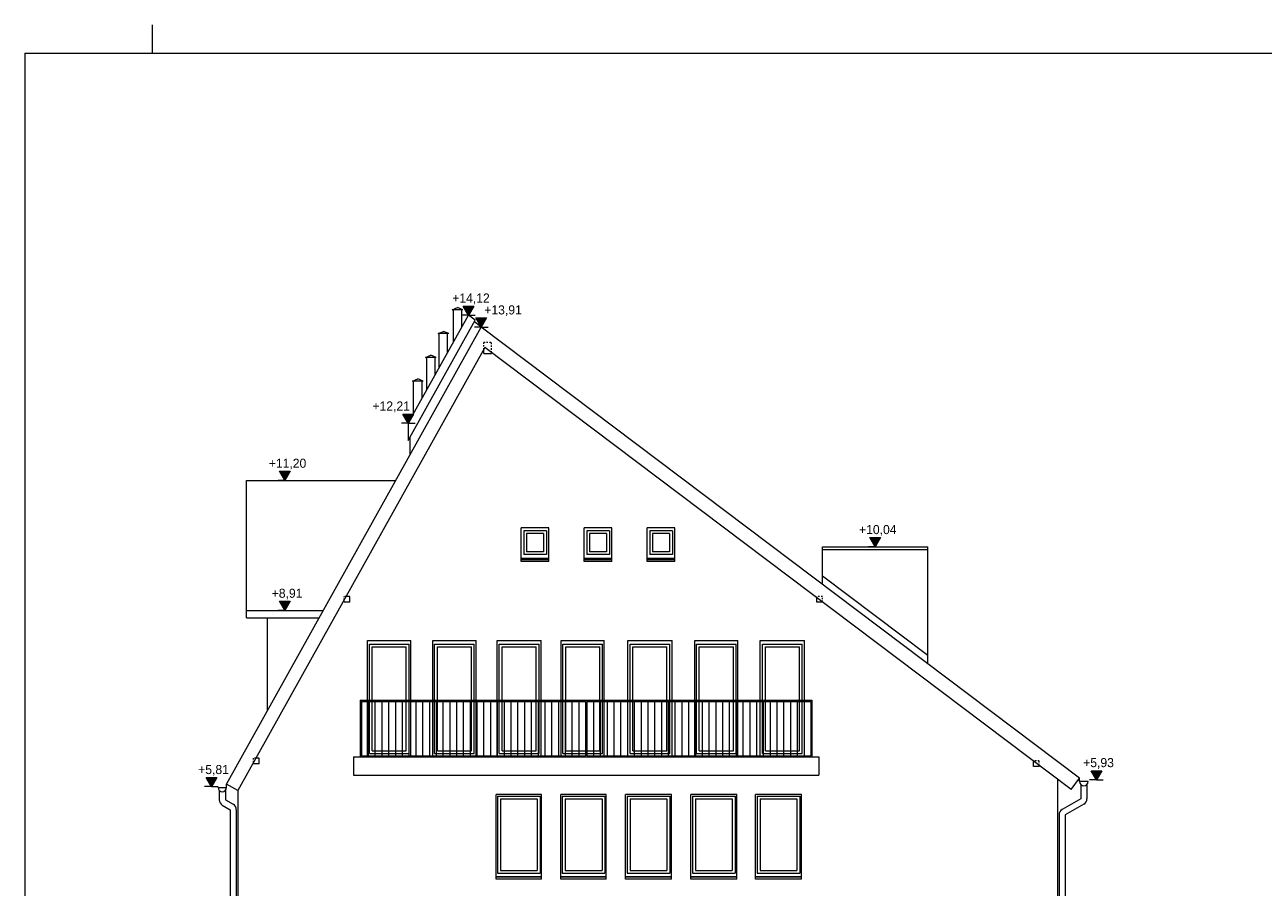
# Model space of a CAD drawing. Extents: x -510370 to -355890, y -22547 to 182180.
# Tile 5 of 256: x -453240 to -431414, y -8295 to 6903. Entities that reach past the tile are written whole.
import ezdxf

# ---------------------------------------------------------------- set-up
doc = ezdxf.new("R2010")
doc.units = 0
doc.header["$MEASUREMENT"] = 0
doc.linetypes.add('Hidden Line', pattern=[50, 25, -25])
for name, color, linetype, lineweight in [('ARCH TABELA_Nr_Pióra__21', 7, 'Continuous', 9), ('INWENT BALUSTRADY_Nr_Pióra__5', 7, 'Continuous', 13), ('INWENT DACH_Nr_Pióra__21', 7, 'Continuous', 9), ('INWENT KONST. DREWNIANA_Nr_Pióra__21', 7, 'Continuous', 9), ('INWENT RURY SPUSTOWE_Nr_Pióra__21', 7, 'Continuous', 9), ('INWENT WYMIARY_Nr_Pióra__21', 7, 'Continuous', 9), ('INWENT. OKNA_Nr_Pióra__5', 7, 'Continuous', 13), ('INWENT.ŚCIANY_Nr_Pióra__21', 7, 'Continuous', 9), ('Istniejące kominy_Nr_Pióra__21', 7, 'Continuous', 9)]:
    doc.layers.add(name, color=color, linetype=linetype, lineweight=lineweight)
doc.layers.add('INWENT WYMIARY', color=7, linetype='Continuous')
doc.styles.add('GENERATED_STYLE_1', font='txt')

# ---------------------------------------------------------------- blocks, each defined once
blk = doc.blocks.new('Wymiary_40', base_point=(-434353, -6401))
at = {"layer": 'INWENT WYMIARY_Nr_Pióra__21', "linetype": 'Continuous'}
blk.add_hatch(color=256, dxfattribs=at).paths.add_polyline_path([(-434353, -6401), (-434446, -6241), (-434260, -6241)], flags=0)
for p, q in [((-434353, -6401), (-434446, -6241)), ((-434446, -6241), (-434260, -6241)), ((-434260, -6241), (-434353, -6401)), ((-434353, -6401), (-434473, -6401)), ((-434353, -6401), (-434233, -6401))]:
    blk.add_line(p, q, dxfattribs=at)
at = {"layer": 'INWENT WYMIARY_Nr_Pióra__21', "insert": (-434587, -6209), "char_height": 160, "attachment_point": 7, "style": 'GENERATED_STYLE_1'}
blk.add_mtext('{+5,93}', dxfattribs=at)
blk = doc.blocks.new('Wymiary_41', base_point=(-449951, -6523))
at = {"layer": 'INWENT WYMIARY_Nr_Pióra__21', "linetype": 'Continuous'}
blk.add_hatch(color=256, dxfattribs=at).paths.add_polyline_path([(-449951, -6523), (-450044, -6363), (-449858, -6363)], flags=0)
for p, q in [((-449951, -6523), (-450071, -6523)), ((-449951, -6523), (-450044, -6363)), ((-450044, -6363), (-449858, -6363)), ((-449858, -6363), (-449951, -6523)), ((-449951, -6523), (-449831, -6523))]:
    blk.add_line(p, q, dxfattribs=at)
at = {"layer": 'INWENT WYMIARY_Nr_Pióra__21', "insert": (-450184, -6331), "char_height": 160, "attachment_point": 7, "style": 'GENERATED_STYLE_1'}
blk.add_mtext('{+5,81}', dxfattribs=at)
blk = doc.blocks.new('Wymiary_48', base_point=(-448655, -1126))
at = {"layer": 'INWENT WYMIARY_Nr_Pióra__21', "linetype": 'Continuous'}
blk.add_hatch(color=256, dxfattribs=at).paths.add_polyline_path([(-448655, -1126), (-448748, -966), (-448562, -966)], flags=0)
for p, q in [((-448655, -1126), (-448748, -966)), ((-448748, -966), (-448562, -966)), ((-448562, -966), (-448655, -1126)), ((-448655, -1126), (-448775, -1126)), ((-448655, -1126), (-448535, -1126))]:
    blk.add_line(p, q, dxfattribs=at)
at = {"layer": 'INWENT WYMIARY_Nr_Pióra__21', "insert": (-448939, -934), "char_height": 160, "attachment_point": 7, "style": 'GENERATED_STYLE_1'}
blk.add_mtext('{+11,20}', dxfattribs=at)
blk = doc.blocks.new('Wymiary_51', base_point=(-448655, -3416))
at = {"layer": 'INWENT WYMIARY_Nr_Pióra__21', "linetype": 'Continuous'}
blk.add_hatch(color=256, dxfattribs=at).paths.add_polyline_path([(-448655, -3416), (-448748, -3256), (-448562, -3256)], flags=0)
for p, q in [((-448655, -3416), (-448748, -3256)), ((-448748, -3256), (-448562, -3256)), ((-448562, -3256), (-448655, -3416)), ((-448655, -3416), (-448775, -3416)), ((-448655, -3416), (-448535, -3416))]:
    blk.add_line(p, q, dxfattribs=at)
at = {"layer": 'INWENT WYMIARY_Nr_Pióra__21', "insert": (-448888, -3224), "char_height": 160, "attachment_point": 7, "style": 'GENERATED_STYLE_1'}
blk.add_mtext('{+8,91}', dxfattribs=at)
blk = doc.blocks.new('Wymiary_52', base_point=(-445422, 1786))
at = {"layer": 'INWENT WYMIARY_Nr_Pióra__21', "linetype": 'Continuous'}
blk.add_hatch(color=256, dxfattribs=at).paths.add_polyline_path([(-445422, 1786), (-445515, 1946), (-445329, 1946)], flags=0)
for p, q in [((-445422, 1786), (-445542, 1786)), ((-445422, 1786), (-445515, 1946)), ((-445515, 1946), (-445329, 1946)), ((-445329, 1946), (-445422, 1786)), ((-445422, 1786), (-445302, 1786))]:
    blk.add_line(p, q, dxfattribs=at)
at = {"layer": 'INWENT WYMIARY_Nr_Pióra__21', "insert": (-445706, 1978), "char_height": 160, "attachment_point": 7, "style": 'GENERATED_STYLE_1'}
blk.add_mtext('{+14,12}', dxfattribs=at)
blk = doc.blocks.new('Wymiary_53', base_point=(-445195, 1577))
at = {"layer": 'INWENT WYMIARY_Nr_Pióra__21', "linetype": 'Continuous'}
blk.add_hatch(color=256, dxfattribs=at).paths.add_polyline_path([(-445195, 1577), (-445288, 1737), (-445102, 1737)], flags=0)
for p, q in [((-445195, 1577), (-445315, 1577)), ((-445195, 1577), (-445288, 1737)), ((-445288, 1737), (-445102, 1737)), ((-445102, 1737), (-445195, 1577)), ((-445195, 1577), (-445075, 1577))]:
    blk.add_line(p, q, dxfattribs=at)
at = {"layer": 'INWENT WYMIARY_Nr_Pióra__21', "insert": (-445141, 1769), "char_height": 160, "attachment_point": 7, "style": 'GENERATED_STYLE_1'}
blk.add_mtext('{+13,91}', dxfattribs=at)
blk = doc.blocks.new('Wymiary_54', base_point=(-446482, -117))
at = {"layer": 'INWENT WYMIARY_Nr_Pióra__21', "linetype": 'Continuous'}
blk.add_hatch(color=256, dxfattribs=at).paths.add_polyline_path([(-446482, -117), (-446575, 43), (-446389, 43)], flags=0)
for p, q in [((-446482, -117), (-446575, 43)), ((-446575, 43), (-446389, 43)), ((-446389, 43), (-446482, -117)), ((-446482, -117), (-446602, -117)), ((-446482, -117), (-446362, -117))]:
    blk.add_line(p, q, dxfattribs=at)
at = {"layer": 'INWENT WYMIARY_Nr_Pióra__21', "insert": (-447112, 75), "char_height": 160, "attachment_point": 7, "style": 'GENERATED_STYLE_1'}
blk.add_mtext('{+12,21}', dxfattribs=at)
blk = doc.blocks.new('Wymiary_84', base_point=(-438252, -2295))
at = {"layer": 'INWENT WYMIARY_Nr_Pióra__21', "linetype": 'Continuous'}
blk.add_hatch(color=256, dxfattribs=at).paths.add_polyline_path([(-438252, -2295), (-438345, -2135), (-438159, -2135)], flags=0)
for p, q in [((-438252, -2295), (-438345, -2135)), ((-438345, -2135), (-438159, -2135)), ((-438159, -2135), (-438252, -2295)), ((-438252, -2295), (-438372, -2295)), ((-438252, -2295), (-438132, -2295))]:
    blk.add_line(p, q, dxfattribs=at)
at = {"layer": 'INWENT WYMIARY_Nr_Pióra__21', "insert": (-438537, -2103), "char_height": 160, "attachment_point": 7, "style": 'GENERATED_STYLE_1'}
blk.add_mtext('{+10,04}', dxfattribs=at)

msp = doc.modelspace()

# ---------------------------------------------------------------- linework, layer by layer
at = {"layer": 'ARCH TABELA_Nr_Pióra__21', "linetype": 'Continuous'}
for p, q in [((-450989.9, 6402.6), (-450989.9, 6902.6)), ((-450989.9, 6402.6), (-450989.9, 6902.6)), ((-453239.9, 6402.6), (-412489.9, 6402.6)), ((-453239.9, 6402.6), (-453239.9, -22047.4))]:
    msp.add_line(p, q, dxfattribs=at)
at = {"layer": 'INWENT BALUSTRADY_Nr_Pióra__5', "linetype": 'Continuous'}
for p, q in [((-447327.2, -4999.6), (-439367.2, -4999.6)), ((-447327.2, -4999.6), (-447327.2, -5999.6)), ((-447307.2, -5019.6), (-443357.2, -5019.6)), ((-447307.2, -5019.6), (-447307.2, -5979.6)), ((-447187.5, -5019.6), (-447187.5, -5979.6)), ((-447067.8, -5019.6), (-447067.8, -5979.6)), ((-446948.1, -5019.6), (-446948.1, -5979.6)), ((-446828.4, -5019.6), (-446828.4, -5979.6)), ((-446708.7, -5019.6), (-446708.7, -5979.6)), ((-446589, -5019.6), (-446589, -5979.6)), ((-446469.3, -5019.6), (-446469.3, -5979.6)), ((-446349.6, -5019.6), (-446349.6, -5979.6)), ((-446229.9, -5019.6), (-446229.9, -5979.6)), ((-446110.2, -5019.6), (-446110.2, -5979.6)), ((-445990.5, -5019.6), (-445990.5, -5979.6)), ((-445870.8, -5019.6), (-445870.8, -5979.6)), ((-445751.1, -5019.6), (-445751.1, -5979.6)), ((-445631.5, -5019.6), (-445631.5, -5979.6)), ((-445511.8, -5019.6), (-445511.8, -5979.6)), ((-445392.1, -5019.6), (-445392.1, -5979.6)), ((-445272.4, -5019.6), (-445272.4, -5979.6)), ((-445152.7, -5019.6), (-445152.7, -5979.6)), ((-445033, -5019.6), (-445033, -5979.6)), ((-444913.3, -5019.6), (-444913.3, -5979.6)), ((-444793.6, -5019.6), (-444793.6, -5979.6)), ((-444673.9, -5019.6), (-444673.9, -5979.6)), ((-444554.2, -5019.6), (-444554.2, -5979.6)), ((-444434.5, -5019.6), (-444434.5, -5979.6)), ((-444314.8, -5019.6), (-444314.8, -5979.6)), ((-444195.1, -5019.6), (-444195.1, -5979.6)), ((-444075.4, -5019.6), (-444075.4, -5979.6)), ((-443955.7, -5019.6), (-443955.7, -5979.6)), ((-443836, -5019.6), (-443836, -5979.6)), ((-443716.3, -5019.6), (-443716.3, -5979.6)), ((-443596.6, -5019.6), (-443596.6, -5979.6)), ((-443476.9, -5019.6), (-443476.9, -5979.6)), ((-443357.2, -5019.6), (-443357.2, -5979.6)), ((-443337.2, -5019.6), (-443337.2, -5979.6)), ((-443337.2, -5019.6), (-439387.2, -5019.6)), ((-443217.5, -5019.6), (-443217.5, -5979.6)), ((-443097.8, -5019.6), (-443097.8, -5979.6)), ((-442978.1, -5019.6), (-442978.1, -5979.6)), ((-442858.4, -5019.6), (-442858.4, -5979.6)), ((-442738.7, -5019.6), (-442738.7, -5979.6)), ((-442619, -5019.6), (-442619, -5979.6)), ((-442499.3, -5019.6), (-442499.3, -5979.6)), ((-442379.6, -5019.6), (-442379.6, -5979.6)), ((-442259.9, -5019.6), (-442259.9, -5979.6)), ((-442140.2, -5019.6), (-442140.2, -5979.6)), ((-442020.5, -5019.6), (-442020.5, -5979.6)), ((-441900.8, -5019.6), (-441900.8, -5979.6)), ((-441781.1, -5019.6), (-441781.1, -5979.6)), ((-441661.5, -5019.6), (-441661.5, -5979.6)), ((-441541.8, -5019.6), (-441541.8, -5979.6)), ((-441422.1, -5019.6), (-441422.1, -5979.6)), ((-441302.4, -5019.6), (-441302.4, -5979.6)), ((-441182.7, -5019.6), (-441182.7, -5979.6)), ((-441063, -5019.6), (-441063, -5979.6)), ((-440943.3, -5019.6), (-440943.3, -5979.6)), ((-440823.6, -5019.6), (-440823.6, -5979.6)), ((-440703.9, -5019.6), (-440703.9, -5979.6)), ((-440584.2, -5019.6), (-440584.2, -5979.6)), ((-440464.5, -5019.6), (-440464.5, -5979.6)), ((-440344.8, -5019.6), (-440344.8, -5979.6)), ((-440225.1, -5019.6), (-440225.1, -5979.6)), ((-440105.4, -5019.6), (-440105.4, -5979.6)), ((-439985.7, -5019.6), (-439985.7, -5979.6)), ((-439866, -5019.6), (-439866, -5979.6)), ((-439746.3, -5019.6), (-439746.3, -5979.6)), ((-439626.6, -5019.6), (-439626.6, -5979.6)), ((-439506.9, -5019.6), (-439506.9, -5979.6)), ((-439387.2, -5019.6), (-439387.2, -5979.6)), ((-439367.2, -4999.6), (-439367.2, -5999.6)), ((-447327.2, -5999.6), (-439367.2, -5999.6)), ((-447307.2, -5979.6), (-443357.2, -5979.6)), ((-443337.2, -5979.6), (-439387.2, -5979.6))]:
    msp.add_line(p, q, dxfattribs=at)
at = {"layer": 'INWENT DACH_Nr_Pióra__21', "linetype": 'Continuous'}
for p, q in [((-446482.2, -117.1), (-445421.9, 1785.5)), ((-449683.4, -6477.5), (-445194.8, 1576.7)), ((-446482.2, -425.2), (-445300.9, 1694.4)), ((-434651.2, -6371.3), (-445194.8, 1576.7)), ((-445132.2, 1216.5), (-449482.5, -6589.4)), ((-434801.7, -6571), (-445132.2, 1216.5)), ((-449332.2, -3550.6), (-449332.2, -1125.5)), ((-449332.2, -1125.5), (-446700.8, -1125.5)), ((-449332.2, -3416.5), (-447977.5, -3416.5)), ((-449332.2, -3550.6), (-448052.3, -3550.6)), ((-449833.4, -6537.5), (-449683.4, -6537.5)), ((-449482.5, -6589.4), (-449683.4, -6477.5)), ((-449683.4, -6537.5), (-449683.4, -6477.5)), ((-434801.7, -6571), (-434651.2, -6371.3)), ((-434651.2, -6431.3), (-434651.2, -6371.3)), ((-434501.2, -6431.3), (-434651.2, -6431.3))]:
    msp.add_line(p, q, dxfattribs=at)
at = {"layer": 'INWENT KONST. DREWNIANA_Nr_Pióra__21', "linetype": 'Hidden Line'}
for p, q in [((-445152.2, 1310.4), (-445012.2, 1310.4)), ((-445152.2, 1180.7), (-445152.2, 1310.4)), ((-445012.2, 1126), (-445012.2, 1310.4)), ((-447612.2, -3233.4), (-447612.2, -3169.6)), ((-447576.6, -3169.6), (-447612.2, -3169.6)), ((-439182.2, -3169.6), (-439282.2, -3169.6)), ((-439282.2, -3193.4), (-439282.2, -3169.6)), ((-439182.2, -3268.8), (-439182.2, -3169.6)), ((-449207.2, -6095.5), (-449207.2, -6019.6)), ((-449164.9, -6019.6), (-449207.2, -6019.6)), ((-435362.2, -6069.6), (-435462.2, -6069.6)), ((-435362.2, -6148.4), (-435362.2, -6069.6))]:
    msp.add_line(p, q, dxfattribs=at)
at = {"layer": 'INWENT KONST. DREWNIANA_Nr_Pióra__21', "linetype": 'Continuous'}
for p, q in [((-445152.2, 1110.4), (-445152.2, 1180.7)), ((-445152.2, 1110.4), (-445012.2, 1110.4)), ((-445012.2, 1110.4), (-445012.2, 1126)), ((-447612.2, -3269.6), (-447612.2, -3233.4)), ((-447512.2, -3269.6), (-447612.2, -3269.6)), ((-447512.2, -3169.6), (-447576.6, -3169.6)), ((-447512.2, -3269.6), (-447512.2, -3169.6)), ((-439282.2, -3269.6), (-439282.2, -3193.4)), ((-439182.2, -3269.6), (-439282.2, -3269.6)), ((-439182.2, -3269.6), (-439182.2, -3268.8)), ((-449207.2, -6119.6), (-449207.2, -6095.5)), ((-449107.2, -6019.6), (-449164.9, -6019.6)), ((-449107.2, -6119.6), (-449107.2, -6019.6)), ((-435462.2, -6169.6), (-435462.2, -6069.6)), ((-449107.2, -6119.6), (-449207.2, -6119.6)), ((-435362.2, -6169.6), (-435462.2, -6169.6)), ((-435362.2, -6169.6), (-435362.2, -6148.4))]:
    msp.add_line(p, q, dxfattribs=at)
at = {"layer": 'INWENT RURY SPUSTOWE_Nr_Pióra__21', "linetype": 'Continuous'}
for p, q in [((-434631.2, -6482.3), (-434631.2, -6738.1)), ((-434521.2, -6482.3), (-434521.2, -6738.1)), ((-449813.4, -6588.5), (-449813.4, -6755)), ((-449703.4, -6588.5), (-449703.4, -6755)), ((-449703.4, -6755), (-449567.2, -6833.7)), ((-434631.2, -6738.1), (-434957.2, -6926.3)), ((-449758.4, -6850.3), (-449622.2, -6928.9)), ((-449622.2, -6928.9), (-449622.2, -12972.2)), ((-449512.2, -6928.9), (-449512.2, -12972.2)), ((-434576.2, -6833.3), (-434902.2, -7021.6)), ((-435012.2, -7021.6), (-435012.2, -12862.2)), ((-434902.2, -7021.6), (-434902.2, -12862.2))]:
    msp.add_line(p, q, dxfattribs=at)
for centre, radius, start, end in [((-449758.4, -6537.5), 75, 180, 0), ((-434576.2, -6431.3), 75, 180, 0), ((-449703.4, -6755), 110, 180, 240), ((-434631.2, -6738.1), 110, 300, 0), ((-449622.2, -6928.9), 110, 0, 60), ((-434902.2, -7021.6), 110, 120, 180)]:
    msp.add_arc(centre, radius, start, end, dxfattribs=at)
at = {"layer": 'INWENT. OKNA_Nr_Pióra__5', "linetype": 'Continuous'}
for p, q in [((-444447.2, -2014.6), (-444447.2, -2434.6)), ((-444047.2, -2014.6), (-444447.2, -2014.6)), ((-444097.2, -2064.6), (-444397.2, -2064.6)), ((-444397.2, -2064.6), (-444397.2, -2384.6)), ((-444097.2, -2064.6), (-444097.2, -2384.6)), ((-444047.2, -2014.6), (-444047.2, -2434.6)), ((-443337.2, -2014.6), (-443337.2, -2434.6)), ((-442937.2, -2014.6), (-443337.2, -2014.6)), ((-442987.2, -2064.6), (-443287.2, -2064.6)), ((-443287.2, -2064.6), (-443287.2, -2384.6)), ((-442987.2, -2064.6), (-442987.2, -2384.6)), ((-442937.2, -2014.6), (-442937.2, -2434.6)), ((-442227.2, -2014.6), (-442227.2, -2434.6)), ((-441827.2, -2014.6), (-442227.2, -2014.6)), ((-441877.2, -2064.6), (-442177.2, -2064.6)), ((-442177.2, -2064.6), (-442177.2, -2384.6)), ((-441877.2, -2064.6), (-441877.2, -2384.6)), ((-441827.2, -2014.6), (-441827.2, -2434.6)), ((-444097.2, -2384.6), (-444397.2, -2384.6)), ((-442987.2, -2384.6), (-443287.2, -2384.6)), ((-441877.2, -2384.6), (-442177.2, -2384.6)), ((-444047.2, -2434.6), (-444447.2, -2434.6)), ((-442937.2, -2434.6), (-443337.2, -2434.6)), ((-441827.2, -2434.6), (-442227.2, -2434.6)), ((-447167.2, -4009.6), (-446467.2, -4009.6)), ((-447167.2, -4999.6), (-447167.2, -4009.6)), ((-447117.2, -4059.6), (-446517.2, -4059.6)), ((-447117.2, -4999.6), (-447117.2, -4059.6)), ((-446517.2, -4999.6), (-446517.2, -4059.6)), ((-446467.2, -4999.6), (-446467.2, -4009.6)), ((-446017.2, -4009.6), (-445317.2, -4009.6)), ((-446017.2, -4999.6), (-446017.2, -4009.6)), ((-445967.2, -4059.6), (-445367.2, -4059.6)), ((-445967.2, -4999.6), (-445967.2, -4059.6)), ((-445367.2, -4999.6), (-445367.2, -4059.6)), ((-445317.2, -4999.6), (-445317.2, -4009.6)), ((-444877.2, -4009.6), (-444177.2, -4009.6)), ((-444877.2, -4999.6), (-444877.2, -4009.6)), ((-444827.2, -4059.6), (-444227.2, -4059.6)), ((-444827.2, -4999.6), (-444827.2, -4059.6)), ((-444227.2, -4999.6), (-444227.2, -4059.6)), ((-444177.2, -4999.6), (-444177.2, -4009.6)), ((-443757.2, -4009.6), (-443057.2, -4009.6)), ((-443757.2, -4999.6), (-443757.2, -4009.6)), ((-443707.2, -4059.6), (-443107.2, -4059.6)), ((-443707.2, -4999.6), (-443707.2, -4059.6)), ((-443107.2, -4999.6), (-443107.2, -4059.6)), ((-443057.2, -4999.6), (-443057.2, -4009.6)), ((-442572.2, -4009.6), (-441872.2, -4009.6)), ((-442572.2, -4999.6), (-442572.2, -4009.6)), ((-442522.2, -4059.6), (-441922.2, -4059.6)), ((-442522.2, -4999.6), (-442522.2, -4059.6)), ((-441922.2, -4999.6), (-441922.2, -4059.6)), ((-441872.2, -4999.6), (-441872.2, -4009.6)), ((-441402.2, -4009.6), (-440702.2, -4009.6)), ((-441402.2, -4999.6), (-441402.2, -4009.6)), ((-441352.2, -4059.6), (-440752.2, -4059.6)), ((-441352.2, -4999.6), (-441352.2, -4059.6)), ((-440752.2, -4999.6), (-440752.2, -4059.6)), ((-440702.2, -4999.6), (-440702.2, -4009.6)), ((-440237.2, -4009.6), (-439537.2, -4009.6)), ((-440237.2, -4999.6), (-440237.2, -4009.6)), ((-440187.2, -4059.6), (-439587.2, -4059.6)), ((-440187.2, -4999.6), (-440187.2, -4059.6)), ((-439587.2, -4999.6), (-439587.2, -4059.6)), ((-439537.2, -4999.6), (-439537.2, -4009.6)), ((-447167.2, -5939.6), (-447167.2, -5019.6)), ((-447117.2, -5889.6), (-447117.2, -5019.6)), ((-446517.2, -5889.6), (-446517.2, -5019.6)), ((-446467.2, -5939.6), (-446467.2, -5019.6)), ((-446017.2, -5939.6), (-446017.2, -5019.6)), ((-445967.2, -5889.6), (-445967.2, -5019.6)), ((-445367.2, -5889.6), (-445367.2, -5019.6)), ((-445317.2, -5939.6), (-445317.2, -5019.6)), ((-444877.2, -5939.6), (-444877.2, -5019.6)), ((-444827.2, -5889.6), (-444827.2, -5019.6)), ((-444227.2, -5889.6), (-444227.2, -5019.6)), ((-444177.2, -5939.6), (-444177.2, -5019.6)), ((-443757.2, -5939.6), (-443757.2, -5019.6)), ((-443707.2, -5889.6), (-443707.2, -5019.6)), ((-443107.2, -5889.6), (-443107.2, -4999.6)), ((-443057.2, -5939.6), (-443057.2, -4999.6)), ((-442572.2, -5939.6), (-442572.2, -4999.6)), ((-442522.2, -5889.6), (-442522.2, -4999.6)), ((-441922.2, -5889.6), (-441922.2, -4999.6)), ((-441872.2, -5939.6), (-441872.2, -4999.6)), ((-441402.2, -5939.6), (-441402.2, -4999.6)), ((-441352.2, -5889.6), (-441352.2, -4999.6)), ((-440752.2, -5889.6), (-440752.2, -4999.6)), ((-440702.2, -5939.6), (-440702.2, -4999.6)), ((-440237.2, -5939.6), (-440237.2, -4999.6)), ((-440187.2, -5889.6), (-440187.2, -4999.6)), ((-439587.2, -5889.6), (-439587.2, -4999.6)), ((-439537.2, -5939.6), (-439537.2, -4999.6)), ((-447117.2, -5889.6), (-446517.2, -5889.6)), ((-445967.2, -5889.6), (-445367.2, -5889.6)), ((-444827.2, -5889.6), (-444227.2, -5889.6)), ((-443707.2, -5889.6), (-443357.2, -5889.6)), ((-443337.2, -5889.6), (-443107.2, -5889.6)), ((-442522.2, -5889.6), (-441922.2, -5889.6)), ((-441352.2, -5889.6), (-440752.2, -5889.6)), ((-440187.2, -5889.6), (-439587.2, -5889.6)), ((-447167.2, -5939.6), (-446467.2, -5939.6)), ((-446017.2, -5939.6), (-445317.2, -5939.6)), ((-444877.2, -5939.6), (-444177.2, -5939.6)), ((-443757.2, -5939.6), (-443357.2, -5939.6)), ((-443337.2, -5939.6), (-443057.2, -5939.6)), ((-442572.2, -5939.6), (-441872.2, -5939.6)), ((-441402.2, -5939.6), (-440702.2, -5939.6)), ((-440237.2, -5939.6), (-439537.2, -5939.6)), ((-444907.2, -6689.6), (-444157.2, -6689.6)), ((-444907.2, -6689.6), (-444907.2, -8049.6)), ((-444857.2, -6739.6), (-444857.2, -7999.6)), ((-444857.2, -6739.6), (-444207.2, -6739.6)), ((-444207.2, -6739.6), (-444207.2, -7999.6)), ((-444157.2, -6689.6), (-444157.2, -8049.6)), ((-443767.2, -6689.6), (-443017.2, -6689.6)), ((-443767.2, -6689.6), (-443767.2, -8049.6)), ((-443717.2, -6739.6), (-443717.2, -7999.6)), ((-443717.2, -6739.6), (-443067.2, -6739.6)), ((-443067.2, -6739.6), (-443067.2, -7999.6)), ((-443017.2, -6689.6), (-443017.2, -8049.6)), ((-442622.2, -6689.6), (-441872.2, -6689.6)), ((-442622.2, -6689.6), (-442622.2, -8049.6)), ((-442572.2, -6739.6), (-442572.2, -7999.6)), ((-442572.2, -6739.6), (-441922.2, -6739.6)), ((-441922.2, -6739.6), (-441922.2, -7999.6)), ((-441872.2, -6689.6), (-441872.2, -8049.6)), ((-441472.2, -6689.6), (-440722.2, -6689.6)), ((-441472.2, -6689.6), (-441472.2, -8049.6)), ((-441422.2, -6739.6), (-441422.2, -7999.6)), ((-441422.2, -6739.6), (-440772.2, -6739.6)), ((-440772.2, -6739.6), (-440772.2, -7999.6)), ((-440722.2, -6689.6), (-440722.2, -8049.6)), ((-440332.2, -6689.6), (-439582.2, -6689.6)), ((-440332.2, -6689.6), (-440332.2, -8049.6)), ((-440282.2, -6739.6), (-440282.2, -7999.6)), ((-440282.2, -6739.6), (-439632.2, -6739.6)), ((-439632.2, -6739.6), (-439632.2, -7999.6)), ((-439582.2, -6689.6), (-439582.2, -8049.6)), ((-444907.2, -8049.6), (-444157.2, -8049.6)), ((-444857.2, -7999.6), (-444207.2, -7999.6)), ((-443767.2, -8049.6), (-443017.2, -8049.6)), ((-443717.2, -7999.6), (-443067.2, -7999.6)), ((-442622.2, -8049.6), (-441872.2, -8049.6)), ((-442572.2, -7999.6), (-441922.2, -7999.6)), ((-441472.2, -8049.6), (-440722.2, -8049.6)), ((-441422.2, -7999.6), (-440772.2, -7999.6)), ((-440332.2, -8049.6), (-439582.2, -8049.6)), ((-440282.2, -7999.6), (-439632.2, -7999.6))]:
    msp.add_line(p, q, dxfattribs=at)
at = {"layer": 'INWENT.ŚCIANY_Nr_Pióra__21', "linetype": 'Continuous'}
for p, q in [((-444492.2, -2554.6), (-444492.2, -1964.6)), ((-444002.2, -1964.6), (-444492.2, -1964.6)), ((-444002.2, -2554.6), (-444002.2, -1964.6)), ((-443382.2, -2554.6), (-443382.2, -1964.6)), ((-442892.2, -1964.6), (-443382.2, -1964.6)), ((-442892.2, -2554.6), (-442892.2, -1964.6)), ((-442272.2, -2554.6), (-442272.2, -1964.6)), ((-441782.2, -1964.6), (-442272.2, -1964.6)), ((-441782.2, -2554.6), (-441782.2, -1964.6)), ((-439182.2, -2955.7), (-439182.2, -2294.6)), ((-439182.2, -2294.6), (-437322.2, -2294.6)), ((-439182.2, -2344.6), (-437322.2, -2344.6)), ((-437322.2, -4357.8), (-437322.2, -2294.6)), ((-444002.2, -2504.6), (-444492.2, -2504.6)), ((-444002.2, -2524.6), (-444492.2, -2524.6)), ((-444002.2, -2554.6), (-444492.2, -2554.6)), ((-442892.2, -2504.6), (-443382.2, -2504.6)), ((-442892.2, -2524.6), (-443382.2, -2524.6)), ((-442892.2, -2554.6), (-443382.2, -2554.6)), ((-441782.2, -2504.6), (-442272.2, -2504.6)), ((-441782.2, -2524.6), (-442272.2, -2524.6)), ((-441782.2, -2554.6), (-442272.2, -2554.6)), ((-439182.2, -2805.7), (-437322.2, -4207.8)), ((-448962.2, -5183.4), (-448962.2, -3550.6)), ((-447197.2, -3949.6), (-446437.2, -3949.6)), ((-447197.2, -4999.6), (-447197.2, -3949.6)), ((-446437.2, -4999.6), (-446437.2, -3949.6)), ((-446047.2, -3949.6), (-445287.2, -3949.6)), ((-446047.2, -4999.6), (-446047.2, -3949.6)), ((-445287.2, -4999.6), (-445287.2, -3949.6)), ((-444917.2, -3949.6), (-444137.2, -3949.6)), ((-444917.2, -4999.6), (-444917.2, -3949.6)), ((-444137.2, -4999.6), (-444137.2, -3949.6)), ((-443787.2, -3949.6), (-443027.2, -3949.6)), ((-443787.2, -4999.6), (-443787.2, -3949.6)), ((-443027.2, -4999.6), (-443027.2, -3949.6)), ((-442612.2, -3949.6), (-441832.2, -3949.6)), ((-442612.2, -4999.6), (-442612.2, -3949.6)), ((-441832.2, -4999.6), (-441832.2, -3949.6)), ((-441432.2, -3949.6), (-440672.2, -3949.6)), ((-441432.2, -4999.6), (-441432.2, -3949.6)), ((-440672.2, -4999.6), (-440672.2, -3949.6)), ((-440277.2, -3949.6), (-439497.2, -3949.6)), ((-440277.2, -4999.6), (-440277.2, -3949.6)), ((-439497.2, -4999.6), (-439497.2, -3949.6)), ((-447197.2, -5979.6), (-447197.2, -5019.6)), ((-446437.2, -5979.6), (-446437.2, -5019.6)), ((-446047.2, -5979.6), (-446047.2, -5019.6)), ((-445287.2, -5979.6), (-445287.2, -5019.6)), ((-444917.2, -5979.6), (-444917.2, -5019.6)), ((-444137.2, -5979.6), (-444137.2, -5019.6)), ((-443787.2, -5979.6), (-443787.2, -5019.6)), ((-443027.2, -5979.6), (-443027.2, -4999.6)), ((-442612.2, -5979.6), (-442612.2, -4999.6)), ((-441832.2, -5979.6), (-441832.2, -4999.6)), ((-441432.2, -5979.6), (-441432.2, -4999.6)), ((-440672.2, -5979.6), (-440672.2, -4999.6)), ((-440277.2, -5979.6), (-440277.2, -4999.6)), ((-439497.2, -5979.6), (-439497.2, -4999.6)), ((-447447.2, -5999.6), (-447447.2, -6319.6)), ((-447447.2, -5999.6), (-439247.2, -5999.6)), ((-439247.2, -5999.6), (-439247.2, -6319.6)), ((-447447.2, -6319.6), (-439247.2, -6319.6)), ((-435042.2, -6389.6), (-435042.2, -12269.6)), ((-449482.2, -6588.9), (-449482.2, -12269.6)), ((-444932.2, -8150.6), (-444932.2, -6659.6)), ((-444132.2, -6659.6), (-444932.2, -6659.6)), ((-444132.2, -8150.6), (-444132.2, -6659.6)), ((-443792.2, -8150.6), (-443792.2, -6659.6)), ((-442992.2, -6659.6), (-443792.2, -6659.6)), ((-442992.2, -8150.6), (-442992.2, -6659.6)), ((-442652.2, -8150.6), (-442652.2, -6659.6)), ((-441842.2, -6659.6), (-442652.2, -6659.6)), ((-441842.2, -8150.6), (-441842.2, -6659.6)), ((-441502.2, -8150.6), (-441502.2, -6659.6)), ((-440692.2, -6659.6), (-441502.2, -6659.6)), ((-440692.2, -8150.6), (-440692.2, -6659.6)), ((-440362.2, -8150.6), (-440362.2, -6659.6)), ((-439552.2, -6659.6), (-440362.2, -6659.6)), ((-439552.2, -8150.6), (-439552.2, -6659.6)), ((-444132.2, -8109.6), (-444932.2, -8109.6)), ((-444132.2, -8120.6), (-444932.2, -8120.6)), ((-444132.2, -8150.6), (-444932.2, -8150.6)), ((-442992.2, -8109.6), (-443792.2, -8109.6)), ((-442992.2, -8120.6), (-443792.2, -8120.6)), ((-442992.2, -8150.6), (-443792.2, -8150.6)), ((-441842.2, -8109.6), (-442652.2, -8109.6)), ((-441842.2, -8120.6), (-442652.2, -8120.6)), ((-441842.2, -8150.6), (-442652.2, -8150.6)), ((-440692.2, -8109.6), (-441502.2, -8109.6)), ((-440692.2, -8120.6), (-441502.2, -8120.6)), ((-440692.2, -8150.6), (-441502.2, -8150.6)), ((-439552.2, -8109.6), (-440362.2, -8109.6)), ((-439552.2, -8120.6), (-440362.2, -8120.6)), ((-439552.2, -8150.6), (-440362.2, -8150.6))]:
    msp.add_line(p, q, dxfattribs=at)
at = {"layer": 'Istniejące kominy_Nr_Pióra__21', "linetype": 'Continuous'}
for p, q in [((-445707.2, 1878.5), (-445612.2, 1918.5)), ((-445517.2, 1878.5), (-445707.2, 1878.5)), ((-445687.2, 1309.4), (-445687.2, 1878.5)), ((-445517.2, 1878.5), (-445612.2, 1918.5)), ((-445537.2, 1578.5), (-445537.2, 1878.5)), ((-445300.9, 1694.4), (-445421.9, 1785.5)), ((-445194.8, 1576.7), (-445315.7, 1667.9)), ((-445957.2, 1459.9), (-445862.2, 1499.9)), ((-445767.2, 1459.9), (-445957.2, 1459.9)), ((-445937.2, 860.8), (-445937.2, 1459.9)), ((-445767.2, 1459.9), (-445862.2, 1499.9)), ((-445787.2, 1130), (-445787.2, 1459.9)), ((-446177.2, 1041.2), (-446082.2, 1081.2)), ((-445987.2, 1041.2), (-446177.2, 1041.2)), ((-446157.2, 466), (-446157.2, 1041.2)), ((-445987.2, 1041.2), (-446082.2, 1081.2)), ((-446007.2, 735.2), (-446007.2, 1041.2)), ((-446407.2, 622.5), (-446312.2, 662.5)), ((-446217.2, 622.5), (-446312.2, 662.5)), ((-446217.2, 622.5), (-446407.2, 622.5)), ((-446387.2, 53.3), (-446387.2, 622.5)), ((-446237.2, 322.5), (-446237.2, 622.5)), ((-446482.2, -117.1), (-446482.2, -425.2)), ((-446452.2, -371.4), (-446452.2, -679.5))]:
    msp.add_line(p, q, dxfattribs=at)

# ---------------------------------------------------------------- block references
at = {"layer": 'INWENT WYMIARY', "linetype": 'Continuous'}
for name, p in [('Wymiary_52', (-445421.9, 1785.5)), ('Wymiary_53', (-445194.8, 1576.7)), ('Wymiary_54', (-446482.2, -117.1)), ('Wymiary_48', (-448654.9, -1125.5)), ('Wymiary_84', (-438252.2, -2294.6)), ('Wymiary_51', (-448654.9, -3416.5)), ('Wymiary_40', (-434353.1, -6401.3)), ('Wymiary_41', (-449950.7, -6523))]:
    msp.add_blockref(name, p, dxfattribs=at)

doc.saveas('drawing.dxf')
